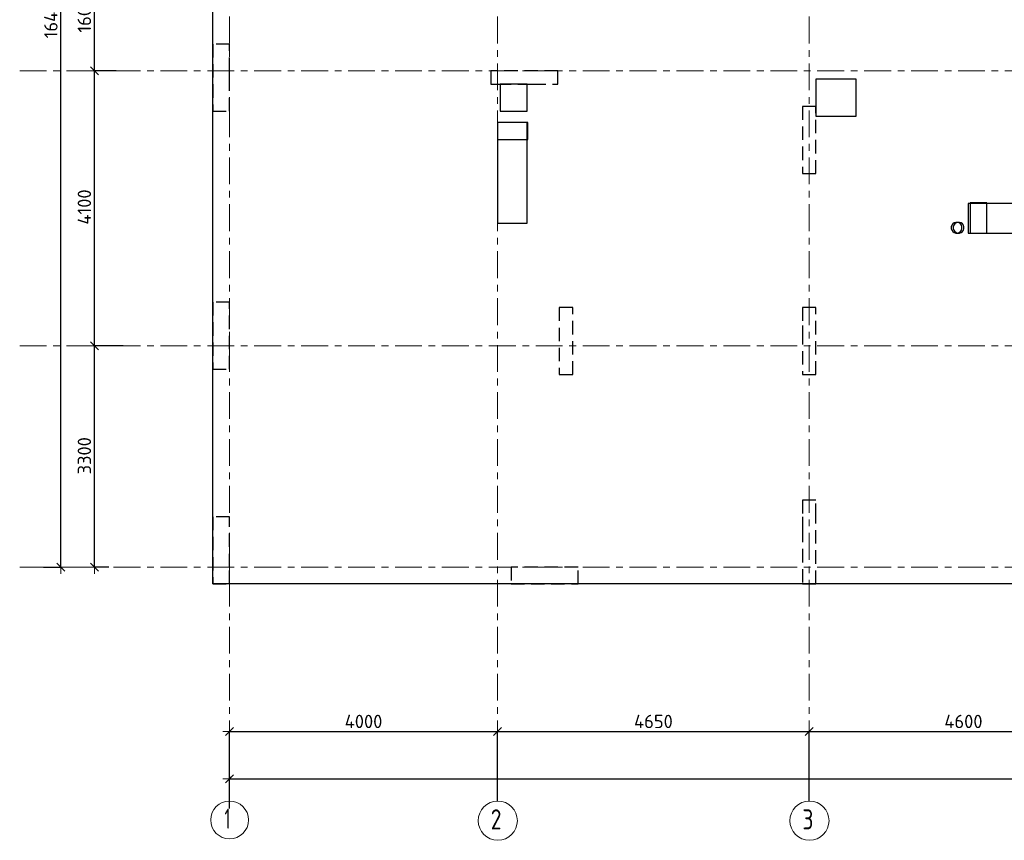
# Model space of a CAD drawing. Header units: metres. Extents: x -38 to 97, y -15 to 21.
# Tile 2 of 111: x -3 to 12, y -4 to 8. Entities that reach past the tile are written whole.
import ezdxf

# ---------------------------------------------------------------- set-up
doc = ezdxf.new("R2010")
doc.units = ezdxf.units.M
doc.header["$PDMODE"] = 65
for name, pattern in [('______11', [0.5, 0.4, -0.05, 0, -0.05]), ('______2', [0.27, 0.2, -0.07]), ('______5', [1.1, 0.8, -0.1, 0.1, -0.1])]:
    doc.linetypes.add(name, pattern=pattern)
for name, color, linetype, lineweight in [('XR$2$Осевая линия (1)', 7, '______5', 13), ('XR$2$Размерная линия (1)', 7, 'Continuous', 13), ('XR$3$Перекрытие (1)', 7, 'Continuous', 35), ('XR$5$Перекрытие (1)', 7, 'Continuous', 35)]:
    doc.layers.add(name, color=color, linetype=linetype, lineweight=lineweight)
doc.layers.add('XR$7$Стена_ бетон несущ.', color=7, linetype='Continuous', lineweight=70, true_color=0xb4b496)
doc.styles.add('ISOCPEUR', font='txt')
doc.dimstyles.new('DIMSTYLE_2', dxfattribs={"dimtxt": 0.2, "dimasz": 0.2, "dimexe": 0, "dimexo": 0, "dimgap": 0.1, "dimtad": 2, "dimdec": 0, "dimlfac": 1000, "dimrnd": 5, "dimzin": 12, "dimdsep": 46, "dimtxsty": 'ISOCPEUR', "dimblk1": 'ALL_ML_STRICH', "dimblk2": 'ALL_ML_STRICH', "dimsah": 1, "dimcen": 0, "dimclrd": 7, "dimclre": 256, "dimclrt": 7, "dimadec": 0, "dimazin": 0, "dimtfac": 1, "dimtdec": 0, "dimtix": 1, "dimtmove": 2, "dimatfit": 3, "dimfxl": 0, "dimtzin": 0, "dimlwd": 0, "dimlwe": -3, "dimarcsym": 0})
doc.dimstyles.new('DIMSTYLE_3', dxfattribs={"dimtxt": 0.2, "dimasz": 0.2, "dimexe": 0, "dimexo": 0, "dimgap": 0.1, "dimtad": 2, "dimdec": 0, "dimlfac": 1000, "dimrnd": 5, "dimzin": 12, "dimdsep": 46, "dimtxsty": 'ISOCPEUR', "dimblk1": 'ALL_ML_STRICH', "dimblk2": 'ALL_ML_STRICH', "dimsah": 1, "dimcen": 0, "dimclrd": 7, "dimclre": 256, "dimclrt": 7, "dimadec": 0, "dimazin": 0, "dimtfac": 1, "dimtdec": 0, "dimtix": 1, "dimtmove": 2, "dimatfit": 3, "dimfxl": 0, "dimtzin": 0, "dimlwd": 0, "dimlwe": -3, "dimarcsym": 0})

# ---------------------------------------------------------------- blocks, each defined once
blk = doc.blocks.new('ALL_ML_STRICH')
at = {"color": 0, "linetype": 'ByBlock', "lineweight": -2}
for p, q in [((-1, 0), (0.5, 0)), ((-0.3, -0.3), (0.3, 0.3)), ((0, -0.5), (0, 0.5))]:
    blk.add_line(p, q, dxfattribs=at)
blk = doc.blocks.new('*D5')
at = {"layer": 'DEFPOINTS', "color": 7, "linetype": 'Continuous', "lineweight": 13, "transparency": 33554687}
for p in [(-1.699, 16.4), (-2.294, 0), (-2.015, 0)]:
    blk.add_point(p, dxfattribs=at)
at = {"layer": 'XR$2$Размерная линия (1)', "color": 9, "linetype": 'Continuous', "lineweight": -2, "true_color": 0xc7c7c7, "transparency": 33554687}
for p, q in [((-1.719, 16.4), (-2.015, 16.4)), ((-2.274, 0), (-2.015, 0))]:
    blk.add_line(p, q, dxfattribs=at)
at = {"layer": 'XR$2$Размерная линия (1)', "color": 7, "linetype": 'Continuous', "lineweight": -2, "transparency": 33554687}
blk.add_line((-2.015, 0), (-2.015, 16.4), dxfattribs=at)
at = {"layer": 'XR$2$Размерная линия (1)', "color": 7, "linetype": 'Continuous', "lineweight": 13, "transparency": 33554687, "xscale": 0.2, "yscale": 0.2, "zscale": 0.2}
for p, rotation in [((-2.015, 16.4), 90), ((-2.015, 0), 270)]:
    blk.add_blockref('ALL_ML_STRICH', p, dxfattribs=dict(at, rotation=rotation))
at = {"layer": 'XR$2$Размерная линия (1)', "color": 7, "linetype": 'Continuous', "lineweight": 13, "transparency": 33554687, "insert": (-2.165, 8.22), "char_height": 0.2, "width": 1, "attachment_point": 5, "rotation": 90, "style": 'ISOCPEUR'}
blk.add_mtext('\\A1;{16400}', dxfattribs=at)
blk = doc.blocks.new('*D6')
at = {"layer": 'DEFPOINTS', "color": 7, "linetype": 'Continuous', "lineweight": 13, "transparency": 33554687}
for p in [(-1.064, 3.3), (-1.515, 0), (-1.28, 0)]:
    blk.add_point(p, dxfattribs=at)
at = {"layer": 'XR$2$Размерная линия (1)', "color": 9, "linetype": 'Continuous', "lineweight": -2, "true_color": 0xc7c7c7, "transparency": 33554687}
for p, q in [((-1.084, 3.3), (-1.515, 3.3)), ((-1.3, 0), (-1.515, 0))]:
    blk.add_line(p, q, dxfattribs=at)
at = {"layer": 'XR$2$Размерная линия (1)', "color": 7, "linetype": 'Continuous', "lineweight": -2, "transparency": 33554687}
blk.add_line((-1.515, 0), (-1.515, 3.3), dxfattribs=at)
at = {"layer": 'XR$2$Размерная линия (1)', "color": 7, "linetype": 'Continuous', "lineweight": 13, "transparency": 33554687, "xscale": 0.2, "yscale": 0.2, "zscale": 0.2}
for p, rotation in [((-1.515, 3.3), 90), ((-1.515, 0), 270)]:
    blk.add_blockref('ALL_ML_STRICH', p, dxfattribs=dict(at, rotation=rotation))
at = {"layer": 'XR$2$Размерная линия (1)', "color": 7, "linetype": 'Continuous', "lineweight": 13, "transparency": 33554687, "insert": (-1.665, 1.66), "char_height": 0.2, "width": 0.8, "attachment_point": 5, "rotation": 90, "style": 'ISOCPEUR'}
blk.add_mtext('\\A1;{3300}', dxfattribs=at)
blk = doc.blocks.new('*D7')
at = {"layer": 'DEFPOINTS', "color": 7, "linetype": 'Continuous', "lineweight": 13, "transparency": 33554687}
for p in [(-1.172, 7.4), (-1.515, 3.3), (-1.064, 3.3)]:
    blk.add_point(p, dxfattribs=at)
at = {"layer": 'XR$2$Размерная линия (1)', "color": 9, "linetype": 'Continuous', "lineweight": -2, "true_color": 0xc7c7c7, "transparency": 33554687}
for p, q in [((-1.192, 7.4), (-1.515, 7.4)), ((-1.084, 3.3), (-1.515, 3.3))]:
    blk.add_line(p, q, dxfattribs=at)
at = {"layer": 'XR$2$Размерная линия (1)', "color": 7, "linetype": 'Continuous', "lineweight": -2, "transparency": 33554687}
blk.add_line((-1.515, 3.3), (-1.515, 7.4), dxfattribs=at)
at = {"layer": 'XR$2$Размерная линия (1)', "color": 7, "linetype": 'Continuous', "lineweight": 13, "transparency": 33554687, "xscale": 0.2, "yscale": 0.2, "zscale": 0.2}
for p, rotation in [((-1.515, 7.4), 90), ((-1.515, 3.3), 270)]:
    blk.add_blockref('ALL_ML_STRICH', p, dxfattribs=dict(at, rotation=rotation))
at = {"layer": 'XR$2$Размерная линия (1)', "color": 7, "linetype": 'Continuous', "lineweight": 13, "transparency": 33554687, "insert": (-1.665, 5.37), "char_height": 0.2, "width": 0.8, "attachment_point": 5, "rotation": 90, "style": 'ISOCPEUR'}
blk.add_mtext('\\A1;{4100}', dxfattribs=at)
blk = doc.blocks.new('*D8')
at = {"layer": 'DEFPOINTS', "color": 7, "linetype": 'Continuous', "lineweight": 13, "transparency": 33554687}
for p in [(-1.253, 9), (-1.515, 7.4), (-1.172, 7.4)]:
    blk.add_point(p, dxfattribs=at)
at = {"layer": 'XR$2$Размерная линия (1)', "color": 9, "linetype": 'Continuous', "lineweight": -2, "true_color": 0xc7c7c7, "transparency": 33554687}
for p, q in [((-1.273, 9), (-1.515, 9)), ((-1.192, 7.4), (-1.515, 7.4))]:
    blk.add_line(p, q, dxfattribs=at)
at = {"layer": 'XR$2$Размерная линия (1)', "color": 7, "linetype": 'Continuous', "lineweight": -2, "transparency": 33554687}
blk.add_line((-1.515, 7.4), (-1.515, 9), dxfattribs=at)
at = {"layer": 'XR$2$Размерная линия (1)', "color": 7, "linetype": 'Continuous', "lineweight": 13, "transparency": 33554687, "xscale": 0.2, "yscale": 0.2, "zscale": 0.2}
for p, rotation in [((-1.515, 9), 90), ((-1.515, 7.4), 270)]:
    blk.add_blockref('ALL_ML_STRICH', p, dxfattribs=dict(at, rotation=rotation))
at = {"layer": 'XR$2$Размерная линия (1)', "color": 7, "linetype": 'Continuous', "lineweight": 13, "transparency": 33554687, "insert": (-1.665, 8.23), "char_height": 0.2, "width": 0.8, "attachment_point": 5, "rotation": 90, "style": 'ISOCPEUR'}
blk.add_mtext('\\A1;{1600}', dxfattribs=at)
blk = doc.blocks.new('*D12')
at = {"layer": 'DEFPOINTS', "color": 7, "linetype": 'Continuous', "lineweight": 13, "transparency": 33554687}
for p in [(0.5, -3.103), (0.5, -3.156), (61.6, -3.14)]:
    blk.add_point(p, dxfattribs=at)
at = {"layer": 'XR$2$Размерная линия (1)', "color": 9, "linetype": 'Continuous', "lineweight": -2, "true_color": 0xc7c7c7, "transparency": 33554687}
for p, q in [((0.5, -3.123), (0.5, -3.156)), ((61.6, -3.156), (61.6, -3.156))]:
    blk.add_line(p, q, dxfattribs=at)
at = {"layer": 'XR$2$Размерная линия (1)', "color": 7, "linetype": 'Continuous', "lineweight": -2, "transparency": 33554687}
blk.add_line((0.5, -3.156), (61.6, -3.156), dxfattribs=at)
at = {"layer": 'XR$2$Размерная линия (1)', "color": 7, "linetype": 'Continuous', "lineweight": 13, "transparency": 33554687, "xscale": 0.2, "yscale": 0.2, "zscale": 0.2, "rotation": 180}
blk.add_blockref('ALL_ML_STRICH', (0.5, -3.156), dxfattribs=at)
at = {"layer": 'XR$2$Размерная линия (1)', "color": 7, "linetype": 'Continuous', "lineweight": 13, "transparency": 33554687, "xscale": 0.2, "yscale": 0.2, "zscale": 0.2}
blk.add_blockref('ALL_ML_STRICH', (61.6, -3.156), dxfattribs=at)
at = {"layer": 'XR$2$Размерная линия (1)', "color": 7, "linetype": 'Continuous', "lineweight": 13, "transparency": 33554687, "insert": (31.1, -3.006), "char_height": 0.2, "width": 1, "attachment_point": 5, "style": 'ISOCPEUR'}
blk.add_mtext('\\A1;{61100}', dxfattribs=at)
blk = doc.blocks.new('*D13')
at = {"layer": 'DEFPOINTS', "color": 7, "linetype": 'Continuous', "lineweight": 13, "transparency": 33554687}
for p in [(0.5, -2.452), (4.5, -3.513), (0.5, -3.622)]:
    blk.add_point(p, dxfattribs=at)
at = {"layer": 'XR$2$Размерная линия (1)', "color": 9, "linetype": 'Continuous', "lineweight": -2, "true_color": 0xc7c7c7, "transparency": 33554687}
for p, q in [((0.5, -3.602), (0.5, -2.452)), ((4.5, -3.493), (4.5, -2.452))]:
    blk.add_line(p, q, dxfattribs=at)
at = {"layer": 'XR$2$Размерная линия (1)', "color": 7, "linetype": 'Continuous', "lineweight": -2, "transparency": 33554687}
blk.add_line((0.5, -2.452), (4.5, -2.452), dxfattribs=at)
at = {"layer": 'XR$2$Размерная линия (1)', "color": 7, "linetype": 'Continuous', "lineweight": 13, "transparency": 33554687, "xscale": 0.2, "yscale": 0.2, "zscale": 0.2, "rotation": 180}
blk.add_blockref('ALL_ML_STRICH', (0.5, -2.452), dxfattribs=at)
at = {"layer": 'XR$2$Размерная линия (1)', "color": 7, "linetype": 'Continuous', "lineweight": 13, "transparency": 33554687, "xscale": 0.2, "yscale": 0.2, "zscale": 0.2}
blk.add_blockref('ALL_ML_STRICH', (4.5, -2.452), dxfattribs=at)
at = {"layer": 'XR$2$Размерная линия (1)', "color": 7, "linetype": 'Continuous', "lineweight": 13, "transparency": 33554687, "insert": (2.5, -2.302), "char_height": 0.2, "width": 0.8, "attachment_point": 5, "style": 'ISOCPEUR'}
blk.add_mtext('\\A1;{4000}', dxfattribs=at)
blk = doc.blocks.new('*D14')
at = {"layer": 'DEFPOINTS', "color": 7, "linetype": 'Continuous', "lineweight": 13, "transparency": 33554687}
for p in [(4.5, -2.452), (4.5, -3.513), (9.15, -3.513)]:
    blk.add_point(p, dxfattribs=at)
at = {"layer": 'XR$2$Размерная линия (1)', "color": 9, "linetype": 'Continuous', "lineweight": -2, "true_color": 0xc7c7c7, "transparency": 33554687}
for p, q in [((4.5, -3.493), (4.5, -2.452)), ((9.15, -3.493), (9.15, -2.452))]:
    blk.add_line(p, q, dxfattribs=at)
at = {"layer": 'XR$2$Размерная линия (1)', "color": 7, "linetype": 'Continuous', "lineweight": -2, "transparency": 33554687}
blk.add_line((4.5, -2.452), (9.15, -2.452), dxfattribs=at)
at = {"layer": 'XR$2$Размерная линия (1)', "color": 7, "linetype": 'Continuous', "lineweight": 13, "transparency": 33554687, "xscale": 0.2, "yscale": 0.2, "zscale": 0.2, "rotation": 180}
blk.add_blockref('ALL_ML_STRICH', (4.5, -2.452), dxfattribs=at)
at = {"layer": 'XR$2$Размерная линия (1)', "color": 7, "linetype": 'Continuous', "lineweight": 13, "transparency": 33554687, "xscale": 0.2, "yscale": 0.2, "zscale": 0.2}
blk.add_blockref('ALL_ML_STRICH', (9.15, -2.452), dxfattribs=at)
at = {"layer": 'XR$2$Размерная линия (1)', "color": 7, "linetype": 'Continuous', "lineweight": 13, "transparency": 33554687, "insert": (6.825, -2.302), "char_height": 0.2, "width": 0.8, "attachment_point": 5, "style": 'ISOCPEUR'}
blk.add_mtext('\\A1;{4650}', dxfattribs=at)
blk = doc.blocks.new('*D15')
at = {"layer": 'DEFPOINTS', "color": 7, "linetype": 'Continuous', "lineweight": 13, "transparency": 33554687}
for p in [(9.15, -2.452), (9.15, -3.513), (13.75, -3.513)]:
    blk.add_point(p, dxfattribs=at)
at = {"layer": 'XR$2$Размерная линия (1)', "color": 9, "linetype": 'Continuous', "lineweight": -2, "true_color": 0xc7c7c7, "transparency": 33554687}
for p, q in [((9.15, -3.493), (9.15, -2.452)), ((13.75, -3.493), (13.75, -2.452))]:
    blk.add_line(p, q, dxfattribs=at)
at = {"layer": 'XR$2$Размерная линия (1)', "color": 7, "linetype": 'Continuous', "lineweight": -2, "transparency": 33554687}
blk.add_line((9.15, -2.452), (13.75, -2.452), dxfattribs=at)
at = {"layer": 'XR$2$Размерная линия (1)', "color": 7, "linetype": 'Continuous', "lineweight": 13, "transparency": 33554687, "xscale": 0.2, "yscale": 0.2, "zscale": 0.2, "rotation": 180}
blk.add_blockref('ALL_ML_STRICH', (9.15, -2.452), dxfattribs=at)
at = {"layer": 'XR$2$Размерная линия (1)', "color": 7, "linetype": 'Continuous', "lineweight": 13, "transparency": 33554687, "xscale": 0.2, "yscale": 0.2, "zscale": 0.2}
blk.add_blockref('ALL_ML_STRICH', (13.75, -2.452), dxfattribs=at)
at = {"layer": 'XR$2$Размерная линия (1)', "color": 7, "linetype": 'Continuous', "lineweight": 13, "transparency": 33554687, "insert": (11.45, -2.302), "char_height": 0.2, "width": 0.8, "attachment_point": 5, "style": 'ISOCPEUR'}
blk.add_mtext('\\A1;{4600}', dxfattribs=at)

msp = doc.modelspace()

# ---------------------------------------------------------------- linework, layer by layer
at = {"layer": 'XR$2$Осевая линия (1)', "color": 253, "linetype": '______11', "lineweight": 13, "true_color": 0xa0a0a0, "transparency": 33554687}
for p, q in [((0.5, -3.39), (0.5, 19.78)), ((4.5, -3.39), (4.5, 19.78)), ((9.15, -3.39), (9.15, 19.78)), ((-2.63, 7.4), (62.6, 7.4)), ((-2.63, 3.3), (62.6, 3.3)), ((-2.63, 0), (62.6, 0))]:
    msp.add_line(p, q, dxfattribs=at)
at = {"layer": 'XR$2$Осевая линия (1)', "color": 7, "linetype": 'Continuous', "lineweight": 13, "transparency": 33554687}
for centre, radius in [((0.5019, -3.7714), 0.2819), ((4.5024, -3.7819), 0.2924), ((9.1524, -3.7819), 0.2924)]:
    msp.add_circle(centre, radius, dxfattribs=at)
at = {"layer": 'XR$3$Перекрытие (1)', "color": 7, "linetype": 'Continuous', "lineweight": 25, "transparency": 33554687}
for p, q in [((0.25, -0.2498), (0.25, 16.6502)), ((4.54, 7.2003), (4.54, 6.8003)), ((4.94, 7.2003), (4.54, 7.2003)), ((4.94, 6.8003), (4.94, 7.2003)), ((4.54, 6.8003), (4.94, 6.8003)), ((4.5, 6.6282), (4.5, 6.3782)), ((4.95, 6.6282), (4.5, 6.6282)), ((4.95, 6.3782), (4.95, 6.6282)), ((4.5, 6.3782), (4.95, 6.3782)), ((11.5495, 5.4303), (11.5495, 4.9803)), ((11.7995, 5.4303), (11.5495, 5.4303)), ((11.7995, 4.9803), (11.7995, 5.4303)), ((11.3065, 5.0969), (11.2987, 5.0729)), ((11.2987, 5.0729), (11.2987, 5.0477)), ((11.2987, 5.0477), (11.3065, 5.0237)), ((11.3213, 5.1174), (11.3065, 5.0969)), ((11.3065, 5.0237), (11.3213, 5.0033)), ((11.3417, 5.1322), (11.3213, 5.1174)), ((11.3213, 5.0033), (11.3417, 4.9885)), ((11.3657, 5.14), (11.3417, 5.1322)), ((11.391, 5.14), (11.3657, 5.14)), ((11.415, 5.1322), (11.391, 5.14)), ((11.4354, 5.1174), (11.415, 5.1322)), ((11.415, 4.9885), (11.4354, 5.0033)), ((11.4502, 5.0969), (11.4354, 5.1174)), ((11.4354, 5.0033), (11.4502, 5.0237)), ((11.458, 5.0729), (11.4502, 5.0969)), ((11.4502, 5.0237), (11.458, 5.0477)), ((11.458, 5.0477), (11.458, 5.0729)), ((11.3417, 4.9885), (11.3657, 4.9807)), ((11.3657, 4.9807), (11.391, 4.9807)), ((11.391, 4.9807), (11.415, 4.9885)), ((11.5495, 4.9803), (11.7995, 4.9803)), ((13.6501, -0.2498), (0.25, -0.2498))]:
    msp.add_line(p, q, dxfattribs=at)
at = {"layer": 'XR$5$Перекрытие (1)', "color": 7, "linetype": 'Continuous', "lineweight": 25, "transparency": 33554687}
for p, q in [((0.25, -0.2498), (0.25, 16.6502)), ((4.94, 7.2003), (4.54, 7.2002)), ((4.54, 7.2002), (4.54, 6.8002)), ((4.94, 6.8003), (4.94, 7.2003)), ((9.25, 7.2745), (9.25, 6.7245)), ((9.85, 7.2745), (9.25, 7.2745)), ((9.85, 6.7245), (9.85, 7.2745)), ((4.54, 6.8002), (4.94, 6.8003)), ((4.5, 6.6302), (4.5, 5.1302)), ((4.94, 6.6302), (4.5, 6.6302)), ((4.94, 5.1302), (4.94, 6.6302)), ((9.25, 6.7245), (9.85, 6.7245)), ((11.52, 5.4203), (11.52, 4.9803)), ((13.07, 5.4203), (11.52, 5.4203)), ((4.5, 5.1302), (4.94, 5.1302)), ((11.2765, 5.0969), (11.2687, 5.0729)), ((11.2687, 5.0729), (11.2687, 5.0477)), ((11.2687, 5.0477), (11.2765, 5.0237)), ((11.2913, 5.1174), (11.2765, 5.0969)), ((11.2765, 5.0237), (11.2913, 5.0033)), ((11.3117, 5.1322), (11.2913, 5.1174)), ((11.2913, 5.0033), (11.3117, 4.9885)), ((11.3357, 5.14), (11.3117, 5.1322)), ((11.361, 5.14), (11.3357, 5.14)), ((11.385, 5.1322), (11.361, 5.14)), ((11.4054, 5.1174), (11.385, 5.1322)), ((11.385, 4.9885), (11.4054, 5.0033)), ((11.4202, 5.0969), (11.4054, 5.1174)), ((11.4054, 5.0033), (11.4202, 5.0237)), ((11.428, 5.0729), (11.4202, 5.0969)), ((11.4202, 5.0237), (11.428, 5.0477)), ((11.428, 5.0477), (11.428, 5.0729)), ((11.3117, 4.9885), (11.3357, 4.9807)), ((11.3357, 4.9807), (11.361, 4.9807)), ((11.361, 4.9807), (11.385, 4.9885)), ((11.52, 4.9803), (13.07, 4.9803)), ((13.6501, -0.2498), (0.25, -0.2498))]:
    msp.add_line(p, q, dxfattribs=at)
at = {"layer": 'XR$7$Стена_ бетон несущ.', "color": 253, "linetype": '______2', "lineweight": -3, "true_color": 0xa0a0a0, "transparency": 33554687}
for p, q in [((0.5, 7.7999), (0.25, 7.7999)), ((0.25, 7.7999), (0.25, 7.7999)), ((0.25, 7.7999), (0.25, 6.7999)), ((0.5, 7.4), (0.5, 7.7999)), ((0.5, 7.2), (0.5, 7.4)), ((5.4, 7.4), (4.4, 7.4)), ((4.4, 7.4), (4.4, 7.2)), ((5.4, 7.2), (5.4, 7.4)), ((0.5, 6.7999), (0.5, 7.2)), ((4.4, 7.2), (4.42, 7.2)), ((4.42, 7.2), (4.5, 7.2)), ((4.5, 7.2), (4.94, 7.2)), ((4.94, 7.2), (5.02, 7.2)), ((5.02, 7.2), (5.4, 7.2)), ((0.25, 6.7999), (0.5, 6.7999)), ((9.05, 6.87), (9.05, 5.87)), ((9.25, 6.87), (9.05, 6.87)), ((9.25, 5.87), (9.25, 6.87)), ((9.05, 5.87), (9.25, 5.87)), ((0.5, 3.95), (0.25, 3.95)), ((0.25, 3.95), (0.25, 3.95)), ((0.25, 3.95), (0.25, 2.95)), ((0.5, 2.95), (0.5, 3.95)), ((5.42, 3.87), (5.42, 2.87)), ((5.62, 3.87), (5.42, 3.87)), ((5.62, 2.87), (5.62, 3.87)), ((9.05, 3.87), (9.05, 3.601)), ((9.25, 3.87), (9.05, 3.87)), ((9.25, 3.8092), (9.25, 3.87)), ((9.25, 2.87), (9.25, 3.8092)), ((9.05, 3.601), (9.05, 3.521)), ((9.05, 3.521), (9.05, 2.87)), ((0.25, 2.95), (0.5, 2.95)), ((5.42, 2.87), (5.62, 2.87)), ((9.05, 2.87), (9.25, 2.87)), ((9.25, 1), (9.05, 1)), ((9.05, 1), (9.05, 0.75)), ((9.25, 0.75), (9.25, 1)), ((0.5, 0.75), (0.25, 0.75)), ((0.25, 0.75), (0.25, -0.25)), ((0.5, 0), (0.5, 0.75)), ((9.05, 0.75), (9.05, 0.5702)), ((9.25, -0.25), (9.25, 0.75)), ((9.05, 0.5702), (9.05, -0.25)), ((0.5, -0.25), (0.5, 0)), ((5.7006, 0), (4.7006, 0)), ((4.7006, 0), (4.7006, -0.25)), ((5.7006, -0.25), (5.7006, 0)), ((0.25, -0.25), (0.5, -0.25)), ((4.7006, -0.25), (5.7006, -0.25)), ((9.05, -0.25), (9.25, -0.25))]:
    msp.add_line(p, q, dxfattribs=at)

# ---------------------------------------------------------------- texts
at = {"layer": 'XR$2$Осевая линия (1)', "color": 7, "linetype": 'Continuous', "lineweight": 13, "transparency": 33554687, "char_height": 0.3, "attachment_point": 7, "style": 'ISOCPEUR'}
for s, insert, width in [('\\W0.56;1', (0.4269, -3.9019), 0.233333), ('\\W0.78;2', (4.3974, -3.9124), 0.326407), ('\\W0.78;3', (9.0474, -3.9124), 0.326407)]:
    msp.add_mtext(s, dxfattribs=dict(at, insert=insert, width=width))

# ---------------------------------------------------------------- dimensions: what is measured, and where the dimension line sits
at = {"layer": 'XR$2$Размерная линия (1)', "color": 7, "linetype": 'Continuous', "lineweight": 13, "transparency": 33554687}
for base, p1, p2, dimstyle, picture, middle in [((-2.0153, 16.4), (-2.2738, 0), (-1.7186, 16.4), 'DIMSTYLE_2', '*D5', (-2.1653, 8.22)), ((-1.5153, 9), (-1.1919, 7.4), (-1.2732, 9), 'DIMSTYLE_3', '*D8', (-1.6653, 8.23)), ((-1.5153, 7.4), (-1.0835, 3.3), (-1.1919, 7.4), 'DIMSTYLE_3', '*D7', (-1.6653, 5.37)), ((-1.5153, 3.3), (-1.3003, 0), (-1.0835, 3.3), 'DIMSTYLE_3', '*D6', (-1.6653, 1.66))]:
    dim = msp.add_linear_dim(base=base, p1=p1, p2=p2, angle=90, dimstyle=dimstyle, override={"dimpost": '<>', "dimclrd": 7, "dimclre": 9, "dimclrt": 7, "dimlwd": 0, "dimlwe": 65533}, dxfattribs=at)
    dim.commit()
    dim.dimension.update_dxf_attribs({"geometry": picture, "text_midpoint": middle, "dimtype": 160})
for base, p1, p2, picture, middle in [((4.5, -2.452), (0.5, -3.6015), (4.5, -3.4932), '*D13', (2.5, -2.302)), ((9.15, -2.452), (4.5, -3.4932), (9.15, -3.4932), '*D14', (6.825, -2.302)), ((13.75, -2.452), (9.15, -3.4932), (13.75, -3.4932), '*D15', (11.45, -2.302)), ((61.6, -3.1563), (0.5, -3.1233), (61.6, -3.1563), '*D12', (31.1, -3.0063))]:
    dim = msp.add_linear_dim(base=base, p1=p1, p2=p2, dimstyle='DIMSTYLE_3', override={"dimpost": '<>', "dimclrd": 7, "dimclre": 9, "dimclrt": 7, "dimlwd": 0, "dimlwe": 65533}, dxfattribs=at)
    dim.commit()
    dim.dimension.update_dxf_attribs({"geometry": picture, "text_midpoint": middle, "dimtype": 160})

doc.saveas('drawing.dxf')
